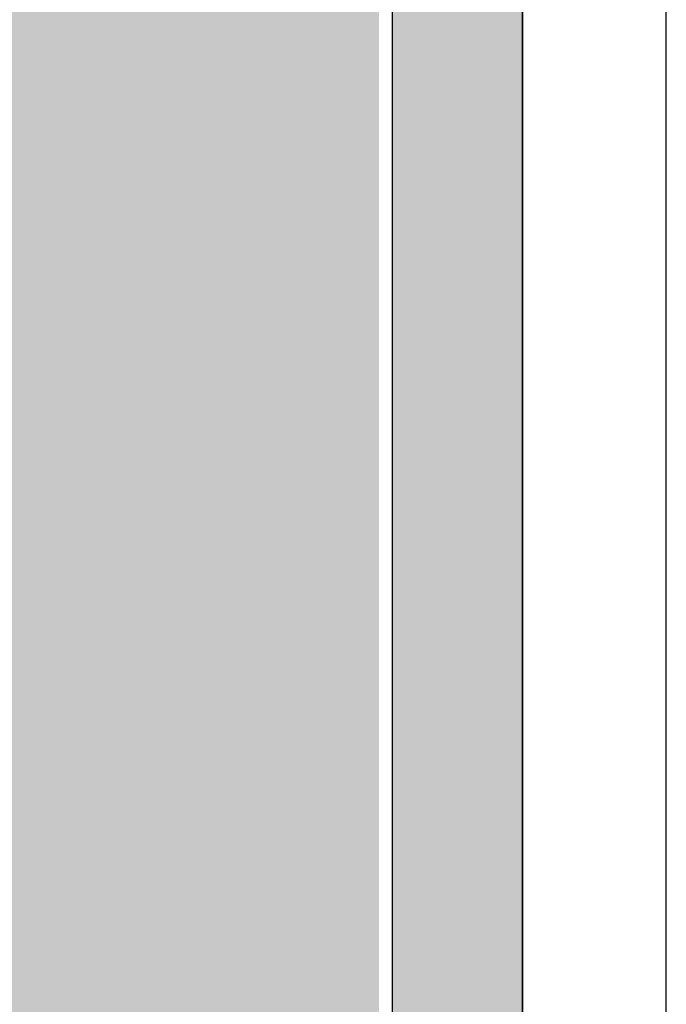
# Model space of a CAD drawing. Header units: metres. Extents: x -1 to 438, y -6 to 42.
# Tile 80 of 88: x 420.862 to 421.357, y 15.135 to 15.889. Entities that reach past the tile are written whole.
import ezdxf

# ---------------------------------------------------------------- set-up
doc = ezdxf.new("R2010")
doc.units = ezdxf.units.M
doc.linetypes.add('CONTINUA', pattern=[0])
for name, color, linetype, lineweight in [('3D PA MURS', 7, 'CONTINUA', 25), ('3D PA MURS NOUS', 7, 'CONTINUA', 25), ('PA  FALS SOSTRE', 7, 'CONTINUA', 25)]:
    doc.layers.add(name, color=color, linetype=linetype, lineweight=lineweight)

msp = doc.modelspace()

# ---------------------------------------------------------------- hatches: boundary and pattern name
at = {"layer": '3D PA MURS NOUS', "linetype": 'CONTINUA', "lineweight": 18, "transparency": 33554687}
msp.add_hatch(color=40, dxfattribs=at).paths.add_polyline_path([(421.24696, 14.91959), (421.24696, 16.55078), (421.14696, 16.55078), (421.14696, 14.91959)])
at = {"layer": 'PA  FALS SOSTRE', "transparency": 33554559}
h = msp.add_hatch(color=256, dxfattribs=at)
h.set_gradient(color1=(178, 251, 170), color2=(178, 251, 170), one_color=1)
h.paths.add_polyline_path([(421.24696, 17.74185), (421.19727, 17.65578), (421.16919, 17.62232), (421.13572, 17.59423), (421.09789, 17.57239), (421.05683, 17.55745), (421.01381, 17.54986), (420.97012, 17.54986), (420.9271, 17.55745), (420.88604, 17.57239), (420.84821, 17.59423), (420.81474, 17.62232), (420.78666, 17.65578), (420.76481, 17.69362), (420.74987, 17.73467), (420.74228, 17.7777), (420.74228, 17.82139), (420.74987, 17.86441), (420.76481, 17.90547), (420.78666, 17.9433), (420.81474, 17.97677), (420.84821, 18.00485), (420.88604, 18.0267), (420.9271, 18.04164), (420.97012, 18.04922), (421.01381, 18.04922), (421.05683, 18.04164), (421.09789, 18.0267), (421.13572, 18.00485), (421.16919, 17.97677), (421.19727, 17.9433), (421.24696, 17.85724), (421.24696, 19.22953), (416.48201, 19.22953), (416.48201, 13.24063), (421.24693, 13.24061), (421.24693, 14.21959), (420.64193, 14.21959), (420.64193, 14.91959), (421.13696, 14.91959), (421.13696, 16.55078), (421.24696, 16.55078)], flags=0)

# ---------------------------------------------------------------- linework, layer by layer
at = {"layer": '3D PA MURS', "color": 7, "linetype": 'CONTINUA', "lineweight": 25, "transparency": 33554687}
for p, q in [((421.35696, 14.54959), (421.35696, 24.16948)), ((421.24696, 19.22953), (421.24696, 14.54959))]:
    msp.add_line(p, q, dxfattribs=at)
at = {"layer": '3D PA MURS NOUS', "color": 7, "linetype": 'CONTINUA', "lineweight": 25, "transparency": 33554687}
for p, q in [((421.14696, 16.55078), (421.14696, 14.91959)), ((421.24696, 14.91959), (421.24696, 16.55078))]:
    msp.add_line(p, q, dxfattribs=at)

doc.saveas('drawing.dxf')
